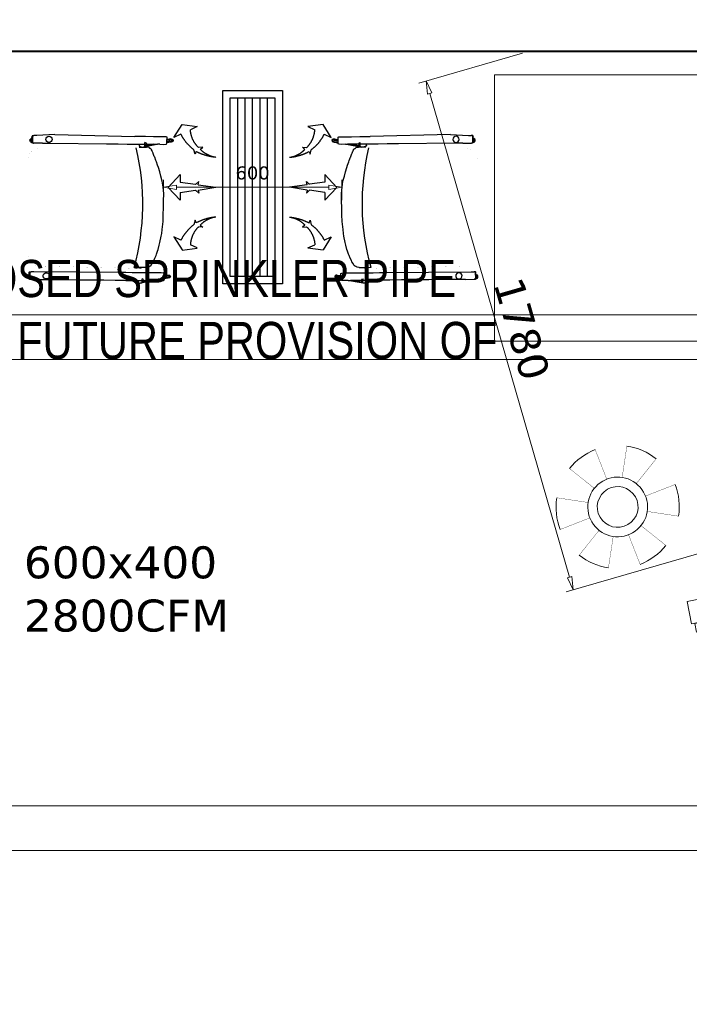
# Model space of a CAD drawing. Header units: millimetres. Extents: x 504675 to 860349, y -23215 to 63575.
# Tile 177 of 177: x 592280 to 594531, y 37418 to 40729. Entities that reach past the tile are written whole.
import ezdxf
from ezdxf import colors
from ezdxf.entities.mleader import LeaderData, LeaderLine
from ezdxf.math import Vec2, Vec3

# ---------------------------------------------------------------- set-up
doc = ezdxf.new("R2010")
doc.units = ezdxf.units.MM
doc.header["$LTSCALE"] = 10
doc.header["$PDMODE"] = 35
doc.header["$PDSIZE"] = -1000
doc.linetypes.add('LEVEL-F-OVERALL LAYOUT$0$HIDDEN', pattern=[0.375, 0.25, -0.125])
doc.layers.get('0').update_dxf_attribs({"linetype": 'CONTINUOUS'})
doc.layers.get('Defpoints').update_dxf_attribs({"color": 253, "linetype": 'CONTINUOUS'})
doc.layers.add('A CEILING', color=7, linetype='CONTINUOUS', lineweight=0, true_color=0x0095c7)
for name, color, linetype, lineweight in [('ARCH', 8, 'CONTINUOUS', 0), ('Ceiling', 35, 'CONTINUOUS', 5), ('DIM', 8, 'CONTINUOUS', 15), ('F-RETAIL ANNO-TEXT', 7, 'CONTINUOUS', 9), ('furniture', 8, 'CONTINUOUS', 5), ('level-C-ELEVATION-$0$I-ANNO-TEXT', 8, 'CONTINUOUS', 18), ('MEPTEK-SAD', 6, 'CONTINUOUS', 30), ('MEPTEK-TEXT', 7, 'CONTINUOUS', 30), ('MEPTEL LINEAR GRILL', 5, 'CONTINUOUS', 30), ('VJA-FF-PENDENT SPRINKLER HEAD', 3, 'CONTINUOUS', 0), ('WALL', 8, 'CONTINUOUS', 40)]:
    doc.layers.add(name, color=color, linetype=linetype, lineweight=lineweight)
doc.layers.add('furn', color=8, linetype='CONTINUOUS')
doc.layers.add('LEVEL-F-OVERALL LAYOUT$0$DASH1L', color=8, linetype='LEVEL-F-OVERALL LAYOUT$0$HIDDEN')
doc.styles.add('2.25 Arial_regular_annotative', font='arial.ttf', dxfattribs={"width": 0.8, "height": 2.25})
doc.styles.add('level-C-ELEVATION-$0$KGD - Note', font='romans.shx', dxfattribs={"width": 0.7, "height": 2})
doc.styles.get("Standard").update_dxf_attribs({"font": 'verdana.ttf'})
doc.dimstyles.new('LBF 50', dxfattribs={"dimscale": 25, "dimtxt": 1.75, "dimasz": 1.75, "dimexe": 1, "dimexo": 1, "dimgap": 1, "dimtad": 1, "dimdec": 0, "dimrnd": 5, "dimzin": 12, "dimdsep": 46, "dimtxsty": 'Standard', "dimblk": 'CLOSEDBLANK', "dimcen": 0, "dimclrd": 256, "dimclre": 256, "dimclrt": 256, "dimadec": 0, "dimazin": 3, "dimtfac": 1, "dimtdec": 0, "dimtofl": 0, "dimtmove": 0, "dimatfit": 3, "dimldrblk": 'CLOSEDBLANK', "dimfxl": 0.18, "dimtolj": 1, "dimtzin": 0, "dimlwd": -1, "dimlwe": -1, "dimarcsym": 0})
doc.dimstyles.new('STANDARD$7', dxfattribs={"dimtxt": 4, "dimasz": 7, "dimexe": 1, "dimexo": 3, "dimgap": 1, "dimtad": 1, "dimdec": 0, "dimzin": 0, "dimdsep": 46, "dimlunit": 4, "dimtxsty": 'Standard', "dimcen": 0.09375, "dimadec": 0, "dimazin": 0, "dimtfac": 1, "dimtdec": 4, "dimtofl": 0, "dimtmove": 1, "dimatfit": 3, "dimfxl": 4, "dimfxlon": 1, "dimfrac": 2, "dimtolj": 1, "dimtzin": 0, "dimarcsym": 0})

# ---------------------------------------------------------------- blocks, each defined once
blk = doc.blocks.new('_ClosedBlank')
at = {"color": 0, "linetype": 'ByBlock', "lineweight": -2}
for p, q in [((-1, 0.167), (0, 0)), ((-1, 0.167), (-1, -0.167)), ((0, 0), (-1, -0.167))]:
    blk.add_line(p, q, dxfattribs=at)
blk = doc.blocks.new('*D33')
at = {"layer": 'Defpoints', "color": 0, "ltscale": 0.25, "transparency": 16777216}
for p in [(595852.7, 43748), (595913.1, 40772.7), (570901.9, 40264.5)]:
    blk.add_point(p, dxfattribs=at)
at = {"layer": 'DIM', "ltscale": 0.25}
for p, q in [((595912.6, 40797.7), (595852.1, 43773)), ((570885.1, 43240.7), (595808.9, 43747.1)), ((570901.3, 40289.5), (570840.9, 43264.8))]:
    blk.add_line(p, q, dxfattribs=at)
at = {"layer": 'DIM', "ltscale": 0.25, "xscale": 43.75, "yscale": 43.75, "zscale": 43.75}
for p, rotation in [((595852.7, 43748), 1.163967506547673), ((570841.4, 43239.8), 181.1639675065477)]:
    blk.add_blockref('_ClosedBlank', p, dxfattribs=dict(at, rotation=rotation))
at = {"layer": 'DIM', "ltscale": 0.25, "insert": (583346.1, 43541.7), "char_height": 43.75, "attachment_point": 5, "rotation": 1.164}
blk.add_mtext('\\A1;25015', dxfattribs=at)
blk = doc.blocks.new('level-C-ELEVATION-$0$_Open90')
at = {"color": 0, "linetype": 'ByBlock', "lineweight": -2}
for p, q in [((-0.5, 0.5), (0, 0)), ((0, 0), (-1, 0)), ((0, 0), (-0.5, -0.5))]:
    blk.add_line(p, q, dxfattribs=at)
blk = doc.blocks.new('*D42')
at = {"layer": 'Defpoints', "color": 0, "ltscale": 0.25, "transparency": 16777216}
for p in [(593362.4, 40165.4), (592763.1, 40096.7), (593362.4, 40096.7)]:
    blk.add_point(p, dxfattribs=at)
at = {"layer": 'DIM', "ltscale": 0.25, "transparency": 16777216}
for p, q in [((592763.1, 40121.7), (592763.1, 40190.4)), ((593362.4, 40121.7), (593362.4, 40190.4)), ((592806.8, 40165.4), (593318.6, 40165.4))]:
    blk.add_line(p, q, dxfattribs=at)
at = {"layer": 'DIM', "ltscale": 0.25, "transparency": 16777216, "xscale": 43.75, "yscale": 43.75, "zscale": 43.75, "rotation": 180}
blk.add_blockref('_ClosedBlank', (592763.1, 40165.4), dxfattribs=at)
at = {"layer": 'DIM', "ltscale": 0.25, "transparency": 16777216, "xscale": 43.75, "yscale": 43.75, "zscale": 43.75}
blk.add_blockref('_ClosedBlank', (593362.4, 40165.4), dxfattribs=at)
at = {"layer": 'DIM', "ltscale": 0.25, "transparency": 16777216, "insert": (593062.7, 40213.1), "char_height": 43.75, "attachment_point": 5}
blk.add_mtext('\\A1;600', dxfattribs=at)
blk = doc.blocks.new('sofa chair')
at = {"color": 8, "true_color": 0x707070}
for p, q in [((-50445.9, 41665.4), (-50444.7, 41669)), ((-50445.9, 41665.4), (-50425.7, 41648.4)), ((-50444.6, 41660.9), (-50445.9, 41665.4)), ((-50444.7, 41669), (-50441.3, 41670.7)), ((-50422.7, 41651.1), (-50444.7, 41669)), ((-50444.6, 41660.9), (-50427.9, 41646.5)), ((-50441.1, 41656.6), (-50444.6, 41660.9)), ((-50441.3, 41670.7), (-50419.8, 41653.8)), ((-50441.3, 41670.7), (-50436.6, 41670)), ((-50441.1, 41656.6), (-50428.6, 41645.8)), ((-50436.6, 41670), (-50417.8, 41655.6)), ((-50436.6, 41670), (-50431.9, 41667.1)), ((-50428.6, 41645.8), (-50435.3, 41639.7)), ((-50431.9, 41667.1), (-50417.3, 41656)), ((-50427.9, 41646.5), (-50428.6, 41645.8)), ((-50425.7, 41648.4), (-50427.9, 41646.5)), ((-50422.7, 41651.1), (-50425.7, 41648.4)), ((-50419.8, 41653.8), (-50422.7, 41651.1)), ((-50417.8, 41655.6), (-50419.8, 41653.8)), ((-50417.3, 41656), (-50417.8, 41655.6)), ((-50413.7, 41659.2), (-50417.3, 41656)), ((-50410.1, 41657.8), (-50413.7, 41659.2)), ((-50402.8, 41650.5), (-50410.1, 41657.8)), ((-50390.6, 41636.9), (-50402.8, 41650.5)), ((-50435.3, 41639.7), (-50434.3, 41636)), ((-50434.3, 41636), (-50427.9, 41628)), ((-50427.9, 41628), (-50397.2, 41594)), ((-50390.6, 41636.9), (-50387, 41633)), ((-50387, 41633), (-50331, 41590.4)), ((-50387, 41633), (-50384.2, 41629.8)), ((-50384.2, 41629.8), (-50338.6, 41594.9)), ((-50372.1, 41616.4), (-50384.2, 41629.8)), ((-50372.1, 41616.4), (-50346.3, 41596.2)), ((-50352.4, 41594.5), (-50372.1, 41616.4)), ((-50475.5, 41556.9), (-50489, 41550.6)), ((-50469.3, 41558.9), (-50475.5, 41556.9)), ((-50457.6, 41563.3), (-50469.3, 41558.9)), ((-50446.2, 41566.8), (-50457.6, 41563.3)), ((-50441, 41568.1), (-50446.2, 41566.8)), ((-50431.3, 41570.3), (-50441, 41568.1)), ((-50428.4, 41570.9), (-50431.3, 41570.3)), ((-50423.8, 41571.8), (-50428.4, 41570.9)), ((-50422.5, 41572.2), (-50423.8, 41571.8)), ((-50421, 41572.3), (-50422.5, 41572.2)), ((-50419.3, 41572), (-50421, 41572.3)), ((-50418.3, 41571.4), (-50419.3, 41572)), ((-50418.3, 41571.4), (-50417.4, 41570.8)), ((-50416.5, 41570.3), (-50417.4, 41570.8)), ((-50414.4, 41569.6), (-50416.5, 41570.3)), ((-50412.9, 41569.2), (-50414.4, 41569.6)), ((-50410.9, 41568.8), (-50412.9, 41569.2)), ((-50409.7, 41568.6), (-50410.9, 41568.8)), ((-50407.2, 41567.7), (-50409.7, 41568.6)), ((-50406.5, 41567.4), (-50407.2, 41567.7)), ((-50401.5, 41563.2), (-50406.5, 41567.4)), ((-50400.2, 41562.1), (-50401.5, 41563.2)), ((-50400.2, 41562.1), (-50399.1, 41560.9)), ((-50399.1, 41560.9), (-50395, 41556.7)), ((-50399.1, 41560.9), (-50389, 41550.4)), ((-50397.2, 41594), (-50372.6, 41566.6)), ((-50395, 41556.7), (-50388.3, 41549.7)), ((-50372.6, 41566.6), (-50341.7, 41532.2)), ((-50353.5, 41587.8), (-50351.8, 41593.6)), ((-50353.5, 41587.8), (-50351.9, 41582.9)), ((-50351.6, 41593.7), (-50352.4, 41594.5)), ((-50346.5, 41588), (-50351.9, 41582.9)), ((-50351.8, 41593.6), (-50351.6, 41593.7)), ((-50351.6, 41593.7), (-50346.3, 41596.2)), ((-50346.5, 41588), (-50351.6, 41593.7)), ((-50339.2, 41595), (-50346.5, 41588)), ((-50329.2, 41568.8), (-50346.5, 41588)), ((-50346.3, 41596.2), (-50339.2, 41595)), ((-50338.6, 41594.9), (-50339.2, 41595)), ((-50331, 41590.4), (-50338.6, 41594.9)), ((-50325.5, 41583.6), (-50331, 41590.4)), ((-50329.2, 41568.8), (-50328.5, 41569.1)), ((-50316.6, 41554.8), (-50329.2, 41568.8)), ((-50328.5, 41569.1), (-50328.4, 41569.2)), ((-50298.1, 41534.2), (-50328.5, 41569.1)), ((-50328.4, 41569.2), (-50327.7, 41569.5)), ((-50293.6, 41529.2), (-50328.4, 41569.2)), ((-50327.7, 41569.5), (-50325.2, 41570.7)), ((-50266.5, 41499), (-50327.7, 41569.5)), ((-50323.3, 41576.4), (-50325.5, 41583.6)), ((-50325.2, 41570.7), (-50323.3, 41576.4)), ((-50549, 41517.4), (-50559.4, 41510.9)), ((-50524.5, 41532), (-50549, 41517.4)), ((-50513.8, 41537.8), (-50524.5, 41532)), ((-50496.5, 41547.4), (-50513.8, 41537.8)), ((-50489, 41550.6), (-50496.5, 41547.4)), ((-50389, 41550.4), (-50388, 41549.4)), ((-50389, 41550.4), (-50380.5, 41540.6)), ((-50388.3, 41549.7), (-50386.6, 41548)), ((-50388, 41549.4), (-50384.1, 41545.4)), ((-50386.6, 41548), (-50385.5, 41547)), ((-50386.6, 41548), (-50384.1, 41545.4)), ((-50380.2, 41541.3), (-50385.5, 41547)), ((-50384.1, 41545.4), (-50380.2, 41541.3)), ((-50380.5, 41540.6), (-50373.5, 41533.3)), ((-50380.5, 41540.6), (-50378.6, 41538.4)), ((-50380.2, 41541.3), (-50377.3, 41538.3)), ((-50374.6, 41532.4), (-50378.6, 41538.4)), ((-50377.3, 41538.3), (-50374.3, 41535.2)), ((-50364.1, 41523.4), (-50374.3, 41535.2)), ((-50341.7, 41532.2), (-50322.8, 41511.3)), ((-50298.1, 41534.2), (-50316.6, 41554.8)), ((-50293.6, 41529.2), (-50298.1, 41534.2)), ((-50278.5, 41512.4), (-50293.6, 41529.2)), ((-50266.5, 41499), (-50278.5, 41512.4)), ((-50602.3, 41479.6), (-50624.5, 41460.1)), ((-50573.1, 41500.6), (-50602.3, 41479.6)), ((-50559.4, 41510.9), (-50573.1, 41500.6)), ((-50322.8, 41511.3), (-50303.5, 41489.9)), ((-50303.5, 41489.9), (-50049.4, 41207.5)), ((-50232.4, 41461.1), (-50266.5, 41499)), ((-50648.9, 41438.9), (-50670.9, 41419.4)), ((-50624.5, 41460.1), (-50648.9, 41438.9)), ((-50150.5, 41370.2), (-50232.4, 41461.1)), ((-50695.8, 41397.9), (-50714.7, 41376.4)), ((-50670.9, 41419.4), (-50695.8, 41397.9)), ((-50731.7, 41355.7), (-50743.7, 41336.2)), ((-50714.7, 41376.4), (-50731.7, 41355.7)), ((-50119.7, 41336), (-50150.5, 41370.2)), ((-50764.9, 41301.7), (-50770, 41292.3)), ((-50754.6, 41319.3), (-50764.9, 41301.7)), ((-50743.7, 41336.2), (-50754.6, 41319.3)), ((-50091, 41304), (-50119.7, 41336)), ((-50064.8, 41274.9), (-50091, 41304)), ((-50900.6, 41264.9), (-50899.4, 41268.5)), ((-50900.6, 41264.9), (-50880.4, 41247.9)), ((-50899.2, 41260.4), (-50900.6, 41264.9)), ((-50899.4, 41268.5), (-50896, 41270.2)), ((-50877.4, 41250.6), (-50899.4, 41268.5)), ((-50899.2, 41260.4), (-50882.5, 41246)), ((-50895.7, 41256.1), (-50899.2, 41260.4)), ((-50896, 41270.2), (-50874.4, 41253.3)), ((-50896, 41270.2), (-50891.3, 41269.5)), ((-50895.7, 41256.1), (-50883.3, 41245.3)), ((-50891.3, 41269.5), (-50872.4, 41255.1)), ((-50891.3, 41269.5), (-50886.5, 41266.7)), ((-50886.5, 41266.7), (-50871.9, 41255.5)), ((-50877.4, 41250.6), (-50880.4, 41247.9)), ((-50874.4, 41253.3), (-50877.4, 41250.6)), ((-50872.4, 41255.1), (-50874.4, 41253.3)), ((-50871.9, 41255.5), (-50872.4, 41255.1)), ((-50868.4, 41258.7), (-50871.9, 41255.5)), ((-50864.8, 41257.3), (-50868.4, 41258.7)), ((-50857.5, 41250), (-50864.8, 41257.3)), ((-50845.2, 41236.4), (-50857.5, 41250)), ((-50789.3, 41255), (-50795.3, 41243.2)), ((-50788.5, 41256.7), (-50789.3, 41255)), ((-50787.5, 41258.8), (-50788.5, 41256.7)), ((-50780.6, 41272.4), (-50787.5, 41258.8)), ((-50777.5, 41278.6), (-50780.6, 41272.4)), ((-50770, 41292.3), (-50777.5, 41278.6)), ((-50087, 41260.6), (-50085.1, 41267.7)), ((-50085.1, 41253.5), (-50087, 41260.6)), ((-50085.1, 41267.7), (-50080, 41272.8)), ((-50080, 41248.3), (-50085.1, 41253.5)), ((-50080, 41272.8), (-50072.9, 41274.6)), ((-50072.9, 41274.6), (-50065.8, 41272.6)), ((-50060.7, 41253.2), (-50065.9, 41248.1)), ((-50065.8, 41272.6), (-50060.7, 41267.3)), ((-50041.7, 41249.3), (-50064.8, 41274.9)), ((-50060.7, 41267.3), (-50058.8, 41260.2)), ((-50058.8, 41260.2), (-50060.7, 41253.2)), ((-50041.7, 41249.3), (-50016.2, 41221)), ((-50883.3, 41245.3), (-50890, 41239.2)), ((-50890, 41239.2), (-50889, 41235.5)), ((-50889, 41235.5), (-50882.5, 41227.5)), ((-50882.5, 41246), (-50883.3, 41245.3)), ((-50880.4, 41247.9), (-50882.5, 41246)), ((-50882.5, 41227.5), (-50851.9, 41193.5)), ((-50845.2, 41236.4), (-50841.7, 41232.5)), ((-50841.7, 41232.5), (-50787.3, 41191.1)), ((-50841.7, 41232.5), (-50838.8, 41229.4)), ((-50838.8, 41229.4), (-50793.2, 41194.4)), ((-50826.8, 41215.9), (-50838.8, 41229.4)), ((-50826.8, 41215.9), (-50801, 41195.7)), ((-50807.1, 41194), (-50826.8, 41215.9)), ((-50804, 41223.3), (-50804.1, 41221.4)), ((-50804.1, 41221.4), (-50804, 41221.1)), ((-50803.2, 41225.8), (-50804, 41223.3)), ((-50804, 41221.1), (-50803.6, 41219.9)), ((-50803.6, 41219.9), (-50803.2, 41219.1)), ((-50803, 41226.4), (-50803.2, 41225.8)), ((-50803.2, 41219.1), (-50803.2, 41218.9)), ((-50803.2, 41218.9), (-50802.7, 41217.9)), ((-50800.8, 41231.3), (-50803, 41226.4)), ((-50802.7, 41217.9), (-50802.3, 41216.5)), ((-50802.5, 41212.9), (-50802.6, 41211.3)), ((-50802.6, 41211.3), (-50801.7, 41208.5)), ((-50802.4, 41213.2), (-50802.5, 41212.9)), ((-50802.1, 41214.9), (-50802.4, 41213.2)), ((-50802.3, 41216.5), (-50802.3, 41216.2)), ((-50802.3, 41216.2), (-50802.1, 41214.9)), ((-50801.7, 41208.5), (-50800.8, 41207.3)), ((-50800.3, 41232.7), (-50800.8, 41231.3)), ((-50800.8, 41207.3), (-50796.7, 41201.8)), ((-50796.4, 41240.7), (-50800.3, 41232.7)), ((-50795.3, 41243.2), (-50796.4, 41240.7)), ((-50072.9, 41246.3), (-50080, 41248.3)), ((-50065.9, 41248.1), (-50072.9, 41246.3)), ((-50049.4, 41207.5), (-50041.2, 41198.4)), ((-50035.7, 41195.7), (-50014, 41215.1)), ((-50017.4, 41208.1), (-50021.1, 41204.8)), ((-50014.4, 41210.9), (-50017.4, 41208.1)), ((-50011.5, 41201.9), (-50017.4, 41208.1)), ((-50016.2, 41221), (-50015.6, 41220.4)), ((-50016.2, 41221), (-50016, 41220.7)), ((-50016, 41220.7), (-50015.4, 41219.7)), ((-50015.3, 41219.9), (-50015.6, 41220.4)), ((-50015.4, 41219.7), (-50015.3, 41219.9)), ((-50015.4, 41219.7), (-50014.6, 41218.6)), ((-50012, 41215.4), (-50015.3, 41219.9)), ((-50014.6, 41218.6), (-50013.7, 41217.4)), ((-50012.8, 41212.3), (-50014.4, 41210.9)), ((-50010.2, 41206.3), (-50014.4, 41210.9)), ((-50013.7, 41217.4), (-50014, 41215.8)), ((-50014, 41215.8), (-50014, 41215.1)), ((-50012, 41212.9), (-50014, 41215.1)), ((-50012, 41212.9), (-50012.8, 41212.3)), ((-50011.4, 41210.7), (-50012.8, 41212.3)), ((-50012, 41215.4), (-50012, 41212.9)), ((-50010.2, 41206.3), (-50011.5, 41201.9)), ((-50011.4, 41210.7), (-50010.2, 41206.3)), ((-50851.9, 41193.5), (-50827.3, 41166.1)), ((-50827.3, 41166.1), (-50796.3, 41131.7)), ((-50808.2, 41187.3), (-50806.5, 41193.1)), ((-50808.2, 41187.3), (-50806.6, 41182.4)), ((-50806.3, 41193.2), (-50807.1, 41194)), ((-50801.2, 41187.5), (-50806.6, 41182.4)), ((-50806.5, 41193.1), (-50806.3, 41193.2)), ((-50806.3, 41193.2), (-50801, 41195.7)), ((-50801.2, 41187.5), (-50806.3, 41193.2)), ((-50793.9, 41194.5), (-50801.2, 41187.5)), ((-50783.9, 41168.3), (-50801.2, 41187.5)), ((-50801, 41195.7), (-50793.9, 41194.5)), ((-50787.3, 41191.1), (-50796.7, 41201.8)), ((-50793.2, 41194.4), (-50793.9, 41194.5)), ((-50786.8, 41190.6), (-50793.2, 41194.4)), ((-50786.8, 41190.6), (-50787.3, 41191.1)), ((-50785.9, 41189.6), (-50786.8, 41190.6)), ((-50780.8, 41183.9), (-50785.9, 41189.6)), ((-50783.9, 41168.3), (-50783.1, 41168.7)), ((-50771.3, 41154.3), (-50783.9, 41168.3)), ((-50752.9, 41133.8), (-50783.1, 41168.7)), ((-50783.1, 41168.7), (-50783, 41168.7)), ((-50783, 41168.7), (-50782.4, 41169)), ((-50748.3, 41128.8), (-50783, 41168.7)), ((-50782.4, 41169), (-50779.9, 41170.2)), ((-50721.2, 41098.6), (-50782.4, 41169)), ((-50780.1, 41183.1), (-50780.8, 41183.9)), ((-50774.9, 41177.5), (-50780.8, 41183.9)), ((-50778, 41175.9), (-50780.1, 41183.1)), ((-50779.9, 41170.2), (-50778, 41175.9)), ((-50040.7, 41197.8), (-50041.2, 41198.4)), ((-50040.1, 41197.5), (-50041.2, 41198.4)), ((-50040.3, 41197.4), (-50040.7, 41197.8)), ((-50040.1, 41197.5), (-50040.3, 41197.4)), ((-50036.2, 41193.7), (-50040.3, 41197.4)), ((-50037.7, 41195.6), (-50040.1, 41197.5)), ((-50037.5, 41195.6), (-50037.7, 41195.6)), ((-50036.7, 41194.9), (-50037.5, 41195.6)), ((-50036.4, 41195.6), (-50037.5, 41195.6)), ((-50034.7, 41194.6), (-50036.7, 41194.9)), ((-50035.7, 41195.7), (-50036.4, 41195.6)), ((-50036.2, 41193.7), (-50033.7, 41193.5)), ((-50034.7, 41194.6), (-50035.7, 41195.7)), ((-50033.7, 41193.5), (-50034.7, 41194.6)), ((-50025.7, 41200.6), (-50033.7, 41193.5)), ((-50024.2, 41202), (-50025.7, 41200.6)), ((-50023.6, 41198.7), (-50025.7, 41200.6)), ((-50021.1, 41204.8), (-50024.2, 41202)), ((-50019.2, 41197.5), (-50024.2, 41202)), ((-50019.2, 41197.5), (-50023.6, 41198.7)), ((-50014.8, 41198.7), (-50021.1, 41204.8)), ((-50014.8, 41198.7), (-50019.2, 41197.5)), ((-50011.5, 41201.9), (-50014.8, 41198.7)), ((-50561.9, 40862.6), (-50796.3, 41131.7)), ((-50687, 41060.7), (-50721.2, 41098.6)), ((-50519.4, 40874.5), (-50687, 41060.7)), ((-50561.9, 40862.6), (-50504, 40807)), ((-50496.4, 40848.8), (-50519.4, 40874.5)), ((-50496.4, 40848.8), (-50470.9, 40820.5)), ((-50490.3, 40795.2), (-50468.7, 40814.7)), ((-50470.9, 40820.5), (-50470.3, 40819.9)), ((-50470.9, 40820.5), (-50470.7, 40820.2)), ((-50470.7, 40820.2), (-50470, 40819.3)), ((-50469.9, 40819.4), (-50470.3, 40819.9)), ((-50470, 40819.3), (-50469.9, 40819.4)), ((-50470, 40819.3), (-50469.3, 40818.1)), ((-50466.7, 40815), (-50469.9, 40819.4)), ((-50469.3, 40818.1), (-50468.4, 40816.9)), ((-50467.4, 40811.8), (-50469, 40810.4)), ((-50468.4, 40816.9), (-50468.7, 40815.4)), ((-50468.7, 40815.4), (-50468.7, 40814.7)), ((-50466.7, 40812.4), (-50468.7, 40814.7)), ((-50466.7, 40812.4), (-50467.4, 40811.8)), ((-50466, 40810.2), (-50467.4, 40811.8)), ((-50466.7, 40815), (-50466.7, 40812.4)), ((-50504, 40807), (-50495.9, 40797.9)), ((-50495.4, 40797.3), (-50495.9, 40797.9)), ((-50494.8, 40797), (-50495.9, 40797.9)), ((-50495, 40796.9), (-50495.4, 40797.3)), ((-50490.9, 40793.2), (-50495, 40796.9)), ((-50494.8, 40797), (-50494.9, 40796.9)), ((-50492.4, 40795.1), (-50494.8, 40797)), ((-50492.1, 40795.1), (-50492.4, 40795.1)), ((-50491.3, 40794.4), (-50492.1, 40795.1)), ((-50491.1, 40795.1), (-50492.1, 40795.1)), ((-50489.3, 40794.1), (-50491.3, 40794.4)), ((-50490.3, 40795.2), (-50491.1, 40795.1)), ((-50490.9, 40793.2), (-50488.4, 40793)), ((-50489.3, 40794.1), (-50490.3, 40795.2)), ((-50488.4, 40793), (-50489.3, 40794.1)), ((-50480.4, 40800.1), (-50488.4, 40793)), ((-50478.8, 40801.5), (-50480.4, 40800.1)), ((-50478.2, 40798.2), (-50480.4, 40800.1)), ((-50475.7, 40804.3), (-50478.8, 40801.5)), ((-50473.8, 40797), (-50478.8, 40801.5)), ((-50473.8, 40797), (-50478.2, 40798.2)), ((-50472.1, 40807.6), (-50475.7, 40804.3)), ((-50469.4, 40798.2), (-50475.7, 40804.3)), ((-50469.4, 40798.2), (-50473.8, 40797)), ((-50469, 40810.4), (-50472.1, 40807.6)), ((-50466.1, 40801.4), (-50472.1, 40807.6)), ((-50466.1, 40801.4), (-50469.4, 40798.2)), ((-50464.9, 40805.8), (-50469, 40810.4)), ((-50464.9, 40805.8), (-50466.1, 40801.4)), ((-50466, 40810.2), (-50464.9, 40805.8))]:
    blk.add_line(p, q, dxfattribs=at)
at = {"color": 8, "true_color": 0x707070, "const_width": 0.1, "flags": 128}
blk.add_lwpolyline([(-50762.5, 41170.4), (-50471.6, 40853.4, 0.414214), (-50399.1, 40850.3), (-50088, 41135.7, 0.407159), (-50084, 41207.4), (-50370.9, 41535.5)], format="xyb", dxfattribs=at)
at = {"color": 8, "true_color": 0x707070}
blk.add_circle((-50528.6, 40859.2), 14, dxfattribs=at)
blk.add_arc((-49879.5, 40575), 1065, 117.0653, 146.0086, dxfattribs=at)
blk = doc.blocks.new('ARCH')
at = {"layer": 'LEVEL-F-OVERALL LAYOUT$0$DASH1L'}
h = blk.add_hatch(dxfattribs=at)
h.set_pattern_fill('ANGLE', color=8, scale=10, angle=352.0664)
h.set_pattern_definition([(352.0664444, (-404119.055, 373340.98), (9.6410197, 69.1814516), [50.8, -19.05]), (82.0664444, (-404119.055, 373340.98), (-69.1814516, 9.6410197), [50.8, -19.05])])
edge = h.paths.add_edge_path(flags=16)
edge.add_line((572074.7, 35847.1), (602196.9, 29528.2))
edge.add_line((602196.9, 29528.2), (599472.6, 39352))
edge.add_arc((597545.4, 38817.5), 2000, 15.4994, 89.9984)
edge.add_line((597545.4, 40817.5), (573256.1, 40817.5))
edge.add_arc((576210.3, 22394.2), 18658.7, 99.10996, 106.69033)
edge.add_line((570851.6, 40266.8), (572074.7, 35847.1))
h.paths.add_polyline_path([(583373.8, 40816), (583374.1, 40875), (586424.1, 40859.1), (586423.9, 40816)], flags=16)
h.paths.add_polyline_path([(600840.9, 34605.1), (600792.8, 34591.5), (599498, 39260.6), (599546.1, 39274.3)])
h.paths.add_polyline_path([(587210.4, 32671.8), (587195, 32598.4), (582693, 33542.8), (582708.4, 33616.2)])
edge = h.paths.add_edge_path()
edge.add_line((572071.7, 35387.9), (601863.3, 29138.4))
edge.add_arc((601986.5, 29725.6), 600, 258.1526, 375.4994)
edge.add_line((602564.7, 29886), (599906.3, 39472.3))
edge.add_arc((597545.4, 38817.5), 2450, 15.4994, 89.9984)
edge.add_line((597545.4, 41267.5), (573220.5, 41267.5))
edge.add_arc((576210.3, 22394.2), 19108.7, 99.00183, 106.23582)
edge.add_arc((571035.5, 40164.8), 600, 106.2358, 195.469)
edge.add_line((570457.2, 40004.7), (571616.6, 35815.1))
edge.add_arc((572194.9, 35975.1), 600, 195.469, 258.1526)
h.paths.add_polyline_path([(587210.4, 32671.8), (587195.4, 32600.5), (587195.4, 32600.5)])
at = {"layer": 'furniture', "ltscale": 0.25}
blk.add_lwpolyline([(593876, 40543.3), (594759.9, 40543.3), (594759.9, 39647.3), (593876, 39647.3)], close=True, dxfattribs=at)
at = {"layer": 'WALL'}
blk.add_line((585547.1, 40622.9), (597635.2, 40623.2), dxfattribs=at)
at = {"layer": 'furn', "ltscale": 0.25, "yscale": 0.7559999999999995}
for p, xscale, zscale, rotation in [((543791.7, 33067.4), 0.7559999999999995, 0.7559999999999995, 227.457100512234), ((642333.7, 33067.4), -0.7559999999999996, 0.7559999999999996, 132.5428994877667)]:
    blk.add_blockref('sofa chair', p, dxfattribs=dict(at, xscale=xscale, zscale=zscale, rotation=rotation))
blk = doc.blocks.new('ghsrez')
at = {"layer": 'A CEILING'}
for points in [[(831017.2, 109456.1), (831006.1, 109536.9), (831082.2, 109547.4), (831094.8, 109456.1)], [(831017.2, 109456.1), (831007.5, 109526.4), (830977.2, 109522.2), (830986.3, 109456.1)], [(832234.1, 109456.1), (832232.1, 109479.1), (832155.6, 109472.7), (832157, 109456.1)], [(831098.9, 109426.1), (831101.1, 109409.9), (831025, 109399.5), (831021.3, 109426.1)], [(832159.5, 109426.1), (832166.3, 109345), (832135.8, 109342.5), (832128.8, 109426.1)], [(832159.5, 109426.1), (832167.2, 109334.4), (832243.8, 109340.9), (832236.6, 109426.1)]]:
    blk.add_lwpolyline(points, dxfattribs=at)
blk.add_lwpolyline([(830888.4, 109456.1), (832388.4, 109456.1), (832388.4, 109426.1), (830888.4, 109426.1)], close=True, dxfattribs=at)
blk = doc.blocks.new('A$C612674dd')
at = {"xscale": -1}
blk.add_blockref('ghsrez', (831638.4, -109441.1), dxfattribs=at)
blk = doc.blocks.new('A$C21e53253')
at = {"ltscale": 0.25, "rotation": 286.126833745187}
blk.add_blockref('A$C612674dd', (4693.4, -1029.4), dxfattribs=at)
blk = doc.blocks.new('*D70')
at = {"layer": 'Defpoints', "color": 0, "ltscale": 0.25, "transparency": 16777216}
for p in [(593993.6, 40623.1), (593645.9, 40522.6), (594594.1, 38943.3)]:
    blk.add_point(p, dxfattribs=at)
at = {"layer": 'DIM', "ltscale": 0.25}
for p, q in [((593969.6, 40616.2), (593621.9, 40515.7)), ((594128.4, 38854.2), (593658.1, 40480.6)), ((594570.1, 38936.3), (594116.5, 38805.2))]:
    blk.add_line(p, q, dxfattribs=at)
at = {"layer": 'DIM', "ltscale": 0.25, "xscale": 43.75, "yscale": 43.75, "zscale": 43.75}
for p, rotation in [((593645.9, 40522.6), 106.1268337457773), ((594140.5, 38812.1), 286.1268337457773)]:
    blk.add_blockref('_ClosedBlank', p, dxfattribs=dict(at, rotation=rotation))
at = {"layer": 'DIM', "ltscale": 0.25, "insert": (593967.5, 39688.8), "char_height": 100, "attachment_point": 5, "rotation": 286.1268}
blk.add_mtext('\\A1;1780', dxfattribs=at)
blk = doc.blocks.new('SPRINKLER HEAD 41')
at = {"layer": 'VJA-FF-PENDENT SPRINKLER HEAD', "lineweight": 0, "const_width": 0.001}
for points in [[(-0.0429, 0.1053), (-0.0818, 0.2047)], [(0.0088, 0.1111), (0.0248, 0.2167)], [(0.123, 0.1737), (0.0564, 0.0903)], [(-0.0848, 0.0745), (-0.1682, 0.1411)], [(0.1867, 0.0874), (0.0873, 0.0484)], [(-0.1056, 0.0268), (-0.2111, 0.0428)], [(-0.0998, -0.0249), (-0.1992, -0.0638)], [(0.1986, -0.0192), (0.0931, -0.0032)], [(0.1557, -0.1175), (0.0723, -0.0509)], [(-0.0689, -0.0667), (-0.1355, -0.1501)], [(-0.0373, -0.1931), (-0.0213, -0.0875)], [(0.0693, -0.1811), (0.0304, -0.0818)]]:
    blk.add_lwpolyline(points, dxfattribs=at)
at = {"layer": 'VJA-FF-PENDENT SPRINKLER HEAD', "lineweight": 0}
for major_axis, start_param, end_param in [((0.1794, 0.1036), 1.420416, 1.944015), ((0.1795, 0.1036), 0.373598, 0.897197), ((0.087, 0.0502), 1.570792, 7.853977), ((0.0594, 0.0343), 1.570786, 7.853971), ((0.1794, 0.1036), -0.673853, -0.150255), ((0.1795, 0.1036), 2.467936, 2.991535), ((0.1794, 0.1036), 4.562135, 5.085733), ((0.1795, 0.1036), 3.51515, 4.038748)]:
    blk.add_ellipse((-0.0062, 0.0118), major_axis=major_axis, ratio=1, start_param=start_param, end_param=end_param, dxfattribs=at)
blk = doc.blocks.new('sprinkler')
at = {"layer": 'F-RETAIL ANNO-TEXT', "insert": (808473.7, -415239), "char_height": 125, "width": 3035.167, "attachment_point": 1, "style": '2.25 Arial_regular_annotative'}
blk.add_mtext('100MM DIA PROPOSED SPRINKLER PIPE TAP OFF FOR THE FUTURE PROVISION OF RETAIL AREA', dxfattribs=at)
blk = doc.blocks.new('*U167')
at = {"color": 8}
for p, q in [((25, 150), (625, 150)), ((25, 125), (625, 125)), ((25, 100), (625, 100)), ((25, 75), (625, 75)), ((25, 50), (625, 50))]:
    blk.add_line(p, q, dxfattribs=at)
blk.add_lwpolyline([(0, 0), (0, 200), (650, 200), (650, 0)], close=True)
at = {"color": 1}
blk.add_lwpolyline([(25, 25), (25, 175), (625, 175), (625, 25)], close=True, dxfattribs=at)
blk = doc.blocks.new('A$C479C3BDC')
for p, q in [((-140.6, 166.9), (-112.9, 210.6)), ((-112.9, 211.8), (-62.1, 205)), ((-62.1, 203.8), (-85.4, 193)), ((-117.2, 178.3), (-140.6, 166.9)), ((-43.9, 134.1), (-57.7, 132.9)), ((-52.1, 127), (-43.9, 134.1)), ((-69.9, 110.5), (-73.5, 125.8)), ((-65.9, 119.5), (-69.9, 110.5)), ((-119.4, 43.8), (-159.8, 0.6)), ((-119.4, 18.1), (-119.4, 43.8)), ((-159.8, 0.6), (-119.4, -42.6)), ((-119.4, 18.1), (-67.8, 10)), ((-57.6, 20.1), (-67.7, 10.5)), ((-59.7, 9.4), (-57.6, 20.1)), ((-59.7, 9.4), (0, 0)), ((-59.7, -8.2), (0, 0)), ((-119.4, -16.9), (-67.8, -10)), ((-119.4, -42.6), (-119.4, -16.9)), ((-57.6, -18.9), (-67.7, -9.4)), ((-59.7, -8.2), (-57.6, -18.9)), ((-69.9, -110.5), (-73.5, -125.8)), ((-65.9, -119.5), (-69.9, -110.5)), ((-52.1, -127), (-43.9, -134.1)), ((-43.9, -134.1), (-57.7, -132.9)), ((-140.6, -166.9), (-112.9, -210.6)), ((-117.2, -178.3), (-140.6, -166.9)), ((-62.1, -203.8), (-85.4, -193)), ((-112.9, -210.6), (-62.1, -203.8))]:
    blk.add_line(p, q)
for points, weights in [([(-73.5, 125.8), (-92.1, 139.6), (-107, 157.5), (-117.2, 178.3)], [1, 0.981468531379, 0.981468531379, 1]), ([(-57.7, 132.9), (-74.4, 148.9), (-84.1, 169.9), (-85.4, 193)], [1, 0.953547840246, 0.953547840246, 1]), ([(-0.1, 100.3), (-23.1, 102.5), (-45.3, 109), (-65.9, 119.5)], [1, 0.988355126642, 0.988355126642, 1]), ([(-0.1, 100.3), (-20.1, 103.1), (-38.1, 112.4), (-52.1, 127)], [1, 0.963520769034, 0.963520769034, 1]), ([(-73.5, -125.8), (-92.1, -139.6), (-107, -157.5), (-117.2, -178.3)], [1, 0.981468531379, 0.981468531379, 1]), ([(-0.1, -100.3), (-23.1, -102.5), (-45.3, -109), (-65.9, -119.5)], [1, 0.988355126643, 0.988355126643, 1]), ([(-0.1, -100.3), (-20.1, -103.1), (-38.1, -112.4), (-52.1, -127)], [1, 0.963520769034, 0.963520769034, 1]), ([(-57.7, -132.9), (-74.4, -148.9), (-84.1, -169.9), (-85.4, -193)], [1, 0.953547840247, 0.953547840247, 1])]:
    blk.add_rational_spline(points, weights, degree=3)

msp = doc.modelspace()

# ---------------------------------------------------------------- linework, layer by layer
at = {"layer": 'Ceiling', "color": 1, "ltscale": 0.25}
for p, q in [((571046.4, 39735.8), (599248.4, 39735.8)), ((571087.9, 39585.8), (599331.8, 39585.8)), ((571503, 38085.8), (599823.8, 38085.8)), ((571544.5, 37935.8), (599865.4, 37935.8))]:
    msp.add_line(p, q, dxfattribs=at)
at = {"layer": 'MEPTEK-SAD', "ltscale": 0.25, "const_width": 0.1, "flags": 128}
for points in [[(592862.7, 40561.8), (593262.7, 40561.8)], [(592912.7, 40561.8), (592912.7, 39181)], [(593212.7, 40561.8), (593212.7, 39081)], [(592812.7, 39081), (592912.7, 39181), (593212.7, 39181)]]:
    msp.add_lwpolyline(points, dxfattribs=at)
for points in [[(587574.2, 39131), (588340.3, 39131, -0.113988), (588411.6, 39114.5), (589541.2, 38563.3, 0.113988), (589897.5, 38481), (597250.9, 38481, -0.414214), (597400.9, 38331), (597400.9, 35090)], [(592003, 39081), (597250.9, 39081, -0.414214), (598000.9, 38331), (598000.9, 35090)]]:
    msp.add_lwpolyline(points, format="xyb", dxfattribs=at)
at = {"layer": 'WALL'}
msp.add_line((586423.9, 40622.9), (597635.2, 40623.2), dxfattribs=at)

# ---------------------------------------------------------------- block references
msp.add_blockref('sprinkler', (-217482.8, 455159.9))
at = {"ltscale": 0.25}
msp.add_blockref('A$C21e53253', (590094.6, 39248), dxfattribs=at)
at = {"layer": 'ARCH'}
msp.add_blockref('ARCH', (0, 0), dxfattribs=at)
at = {"layer": 'MEPTEK-SAD', "lineweight": 0, "ltscale": 50, "yscale": 1.001251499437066, "zscale": 1.001251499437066, "rotation": 180}
for p, xscale in [((592939.1, 40165.4), -1.001251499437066), ((593186.4, 40165.4), 1.001251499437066)]:
    msp.add_blockref('A$C479C3BDC', p, dxfattribs=dict(at, xscale=xscale))
at = {"layer": 'MEPTEL LINEAR GRILL', "rotation": 90}
msp.add_blockref('*U167', (593162.7, 39840.4), dxfattribs=at)
at = {"layer": 'VJA-FF-PENDENT SPRINKLER HEAD', "lineweight": 0, "xscale": 1000, "yscale": 1000, "zscale": 1000}
msp.add_blockref('SPRINKLER HEAD 41', (594296.2, 39078.5), dxfattribs=at)

# ---------------------------------------------------------------- texts
at = {"insert": (571121.3, 40683, 0), "char_height": 100, "attachment_point": 1}
msp.add_mtext_dynamic_manual_height_columns('\\pi562.36683;600x600\\P\\pi285.30168;CHILLED WATER \\P\\pi302.05789;CASSETTE UNIT\\P\\pi638.49174;1.0 TR ', width=1712.511, gutter_width=10, heights=[0], dxfattribs=at)
at = {"layer": 'MEPTEK-TEXT', "insert": (592294, 38957.9), "char_height": 107.38, "attachment_point": 1}
msp.add_mtext_dynamic_manual_height_columns('600x400\\P2800CFM', width=1237.81, gutter_width=1, heights=[0], dxfattribs=at)

# ---------------------------------------------------------------- dimensions: what is measured, and where the dimension line sits
at = {"layer": 'DIM', "color": 1, "ltscale": 0.25}
dim = msp.add_aligned_dim(p1=(570901.9, 40264.5), p2=(595913.1, 40772.7), distance=2975.9, dimstyle='LBF 50', override={"dimtmove": 1}, dxfattribs=at)
dim.commit()
dim.dimension.update_dxf_attribs({"geometry": '*D33', "text_midpoint": (583346.1, 43541.7)})
dim = msp.add_linear_dim(base=(593645.931, 40522.6076), p1=(594594.1378, 38943.2873), p2=(593993.5973, 40623.1327), angle=106.1268, dimstyle='LBF 50', override={"dimtxt": 4, "dimtad": 3}, dxfattribs=at)
dim.commit()
dim.dimension.update_dxf_attribs({"geometry": '*D70', "text_midpoint": (593967.4603, 39688.8317)})
at = {"layer": 'DIM', "ltscale": 0.25}
dim = msp.add_linear_dim(base=(593362.4, 40165.4), p1=(592763.1, 40096.7), p2=(593362.4, 40096.7), dimstyle='LBF 50', dxfattribs=at)
dim.commit()
dim.dimension.update_dxf_attribs({"geometry": '*D42', "text_midpoint": (593062.7, 40213.1)})

# ---------------------------------------------------------------- leaders
at = {"lineweight": 5}
msp.add_leader([(591722.8, 40327.9), (592772.2, 42432.5), (594528.4, 42432.5)], dimstyle='STANDARD$7', override={"dimscale": 20, "dimtxt": 2, "dimasz": 5, "dimexo": 1, "dimtad": 0, "dimzin": 12, "dimcen": 0, "dimclre": 256, "dimazin": 3, "dimlwd": 65535, "dimlwe": 65535}, dxfattribs=at)
msp.add_leader([(591722.8, 40327.9), (592772.2, 42432.5), (594528.4, 42432.5)], dimstyle='STANDARD$7', override={"dimscale": 20, "dimtxt": 2, "dimasz": 5, "dimexo": 1, "dimtad": 0, "dimzin": 12, "dimcen": 0, "dimclre": 256, "dimazin": 3, "dimlwd": 65535, "dimlwe": 65535}, dxfattribs=at)
at = {"layer": 'level-C-ELEVATION-$0$I-ANNO-TEXT', "ltscale": 0.25}
ml = msp.add_multileader_mtext('Standard', dxfattribs=at)
ml.set_content('{\\fIBM Plex Mono Medium|b0|i0|c0|p49;DIGITAL STANDEE}', color=142, style='level-C-ELEVATION-$0$KGD - Note')
ml.set_leader_properties(color=1)
ml.set_arrow_properties(name='level-C-ELEVATION-$0$_Open90')
ml.build(insert=Vec2(0, 0))
ml.multileader.update_dxf_attribs({"text_right_attachment_type": 3, "dogleg_length": 3, "arrow_head_size": 100, "scale": 50})
ctx = ml.context
ctx.base_point, ctx.scale, ctx.char_height, ctx.arrow_head_size, ctx.landing_gap_size, ctx.plane_origin, ctx.plane_x_axis, ctx.plane_y_axis = Vec3(588094.7, 41494.2), 50, 100, 100, 50, Vec3(588216.3, 40887.2), Vec3(0.965084, 0.261939), Vec3(-0.261939, 0.965084)
ctx.right_attachment = 3
notes = []
notes.append((ctx, [(1, (1, 1, 0), (587949.9, 41454.9), (0.965084, 0.261939), 150, [(0, [(588133.5, 40301.9)], 0, [])])]))
ctx.mtext.insert, ctx.mtext.text_direction, ctx.mtext.rotation, ctx.mtext.width, ctx.mtext.flow_direction = Vec3(588127.2, 41565.2), Vec3(0.965084, 0.261939), 0.265031, 1652.663, 5
for ctx, leaders in notes:
    for number, flags, end, landing, length, lines in leaders:
        leader = LeaderData()
        leader.index, (leader.has_last_leader_line, leader.has_dogleg_vector, leader.attachment_direction) = number, flags
        leader.last_leader_point, leader.dogleg_vector, leader.dogleg_length = Vec3(end), Vec3(landing), length
        for number, points, colour, breaks in lines:
            line = LeaderLine()
            line.index, line.vertices, line.color, line.breaks = number, Vec3.list(points), colors.encode_raw_color(colour), breaks
            leader.lines.append(line)
        ctx.leaders.append(leader)

doc.saveas('drawing.dxf')
